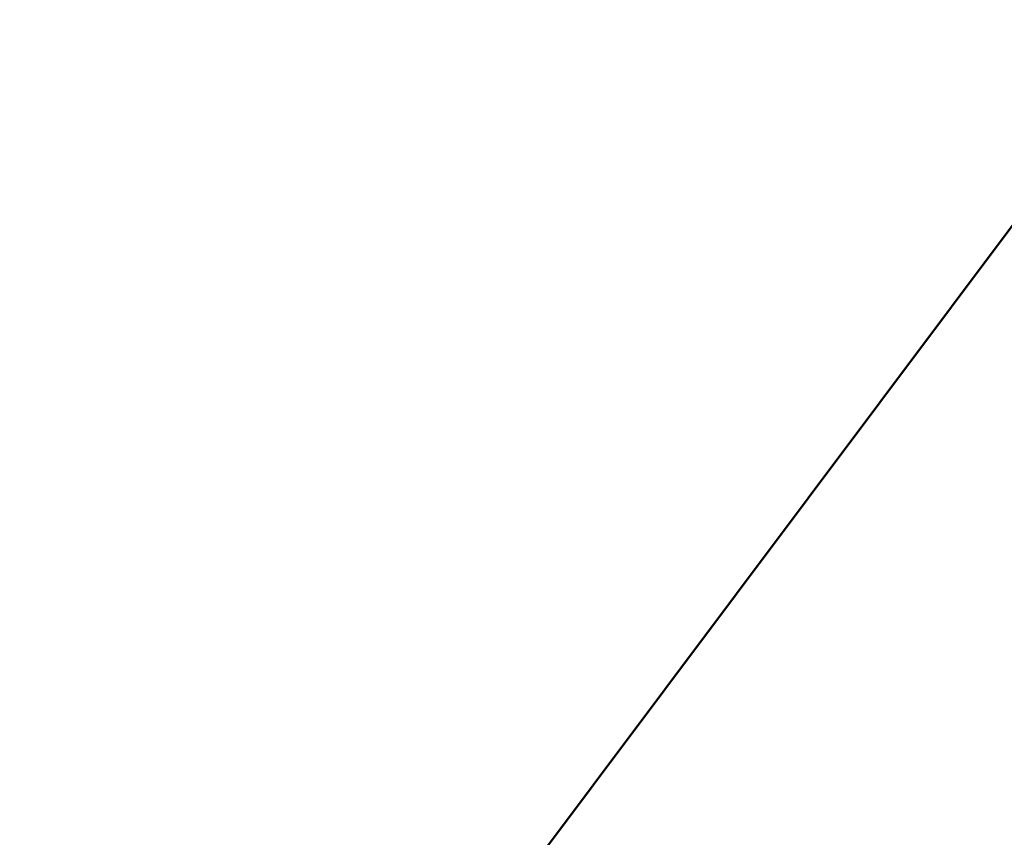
# Model space of a CAD drawing. Header units: millimetres. Extents: x -2000 to 2000, y -2000 to 2000.
# Tile 222 of 256: x -30 to -21, y -281 to -273. Entities that reach past the tile are written whole.
import ezdxf

# ---------------------------------------------------------------- set-up
doc = ezdxf.new("R2010")
doc.units = ezdxf.units.MM
doc.layers.add('E-LITE-EQPM', color=33, linetype='Continuous', lineweight=40)

msp = doc.modelspace()

# ---------------------------------------------------------------- meshes
at = {"layer": 'E-LITE-EQPM'}
mesh = msp.add_polyface(dxfattribs=at)
corners = [(-30, -287.6841, 3300), (-30, -290.6841, 3300), (0, -291.0009, 3300), (30, -290.6841, 3300), (30, -287.6841, 3300), (19, -273.0009, 3300), (0, -273.0009, 3300), (-19, -273.0009, 3300)]
mesh.append_faces([[corners[k] for k in face] for face in [(2, 7, 0, 1)]], dxfattribs={"vtx0": -1})
mesh.append_faces([[corners[k] for k in face] for face in [(4, 5, 2, 3)]], dxfattribs={"vtx1": -1})
mesh.append_faces([[corners[k] for k in face] for face in [(6, 7, 2, 5)]], dxfattribs={"vtx1": -1, "vtx2": -1})
mesh = msp.add_polyface(dxfattribs=at)
corners = [(-30, -287.6841, 3270), (-19, -273.0009, 3270), (0, -273.0009, 3270), (19, -273.0009, 3270), (30, -287.6841, 3270), (30, -290.6841, 3270), (0, -291.0009, 3270), (-30, -290.6841, 3270)]
mesh.append_faces([[corners[k] for k in face] for face in [(6, 3, 4, 5)]], dxfattribs={"vtx0": -1})
mesh.append_faces([[corners[k] for k in face] for face in [(6, 1, 2, 3)]], dxfattribs={"vtx0": -1, "vtx3": -1})
mesh.append_faces([[corners[k] for k in face] for face in [(6, 7, 0, 1)]], dxfattribs={"vtx3": -1})
mesh = msp.add_polyface(dxfattribs=at)
corners = [(-30, -287.6841, 3300), (-19, -273.0009, 3300), (-19, -273.0009, 3270), (-30, -287.6841, 3270)]
mesh.append_faces([[corners[k] for k in face] for face in [(0, 1, 2, 3)]])

doc.saveas('drawing.dxf')
